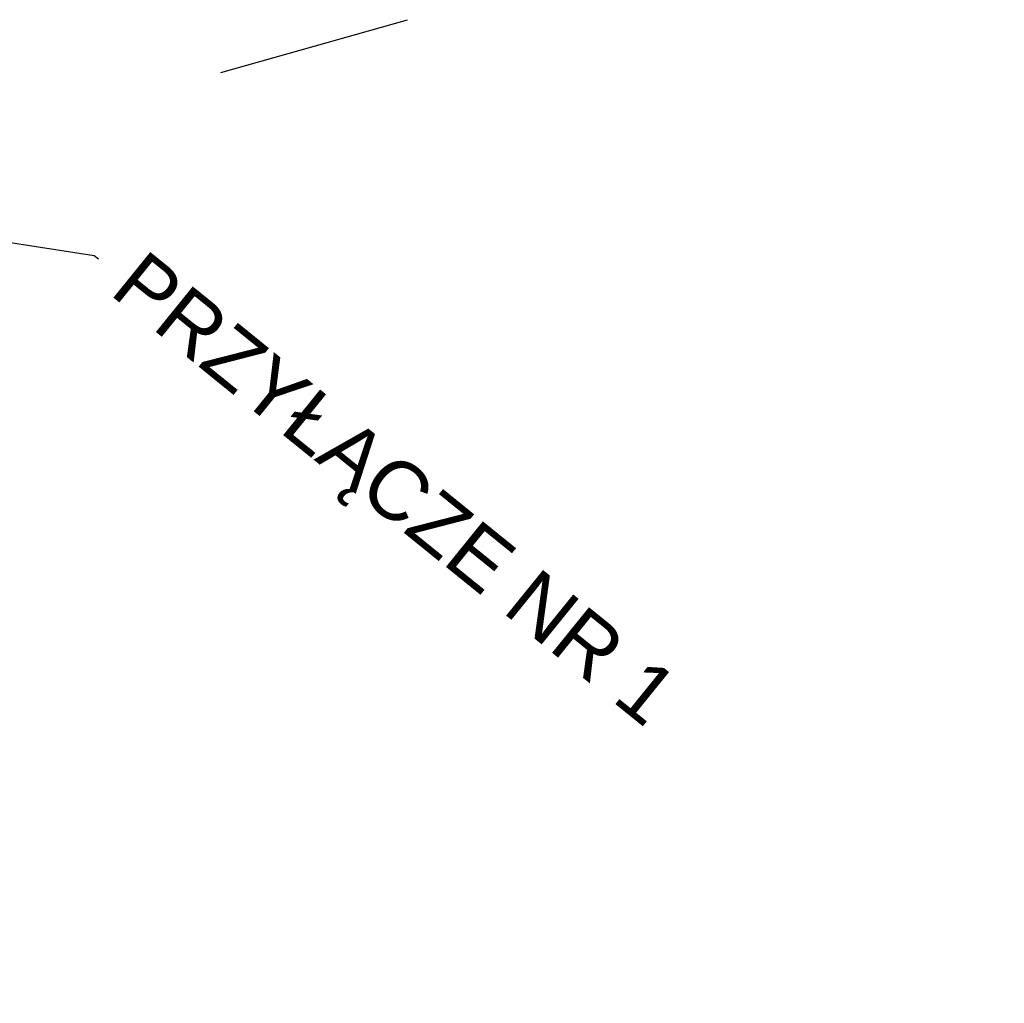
# Model space of a CAD drawing. Header units: metres. Extents: x 7529682 to 7533751, y 5721195 to 5727842.
# Tile 148 of 210: x 7530043 to 7530076, y 5727205 to 5727238. Entities that reach past the tile are written whole.
import ezdxf
from ezdxf import colors
from ezdxf.entities.mleader import LeaderData, LeaderLine
from ezdxf.math import Vec2, Vec3

# ---------------------------------------------------------------- set-up
doc = ezdxf.new("R2010")
doc.units = ezdxf.units.M
doc.layers.add('D-podzialy-dzialek-Kobior', color=7, linetype='Continuous', lineweight=30, true_color=0xff0040)
doc.layers.add('Sieci-EN-opisy', color=4, linetype='Continuous', lineweight=30)
doc.styles.get("Standard").update_dxf_attribs({"font": 'arial.ttf'})

msp = doc.modelspace()

# ---------------------------------------------------------------- linework, layer by layer
at = {"layer": 'D-podzialy-dzialek-Kobior'}
msp.add_lwpolyline([(7530049.662, 5727236.654), (7530056.021, 5727238.454)], dxfattribs=at)

# ---------------------------------------------------------------- leaders
at = {"layer": 'Sieci-EN-opisy'}
ml = msp.add_multileader_mtext('Standard', dxfattribs=at)
ml.set_content('PRZYŁĄCZE NR 1', color=256)
ml.set_leader_properties()
ml.build(insert=Vec2(0, 0))
ml.multileader.update_dxf_attribs({"text_right_attachment_type": 6, "dogleg_length": 0.36, "arrow_head_size": 2})
ctx = ml.context
ctx.base_point, ctx.char_height, ctx.arrow_head_size, ctx.landing_gap_size, ctx.plane_origin, ctx.plane_x_axis, ctx.plane_y_axis = Vec3(7530045.485, 5727230.299), 2, 2, 1, Vec3(7530047.078, 5727236.211), Vec3(0.777251, -0.629191), Vec3(0.629191, 0.777251)
ctx.right_attachment = 6
notes = []
notes.append((ctx, [(0, (1, 1, 0), (7530045.345, 5727230.412), (0.777251, -0.629191), 0.18, [(0, [(7530016.672, 5727234.889)], 0, [])])]))
ctx.mtext.insert, ctx.mtext.text_direction, ctx.mtext.rotation, ctx.mtext.width, ctx.mtext.defined_height, ctx.mtext.flow_direction = Vec3(7530047.076, 5727230.675), Vec3(0.777251, -0.629191), 5.602673, 37.70074, 33.709, 5
for ctx, leaders in notes:
    for number, flags, end, landing, length, lines in leaders:
        leader = LeaderData()
        leader.index, (leader.has_last_leader_line, leader.has_dogleg_vector, leader.attachment_direction) = number, flags
        leader.last_leader_point, leader.dogleg_vector, leader.dogleg_length = Vec3(end), Vec3(landing), length
        for number, points, colour, breaks in lines:
            line = LeaderLine()
            line.index, line.vertices, line.color, line.breaks = number, Vec3.list(points), colors.encode_raw_color(colour), breaks
            leader.lines.append(line)
        ctx.leaders.append(leader)

doc.saveas('drawing.dxf')
